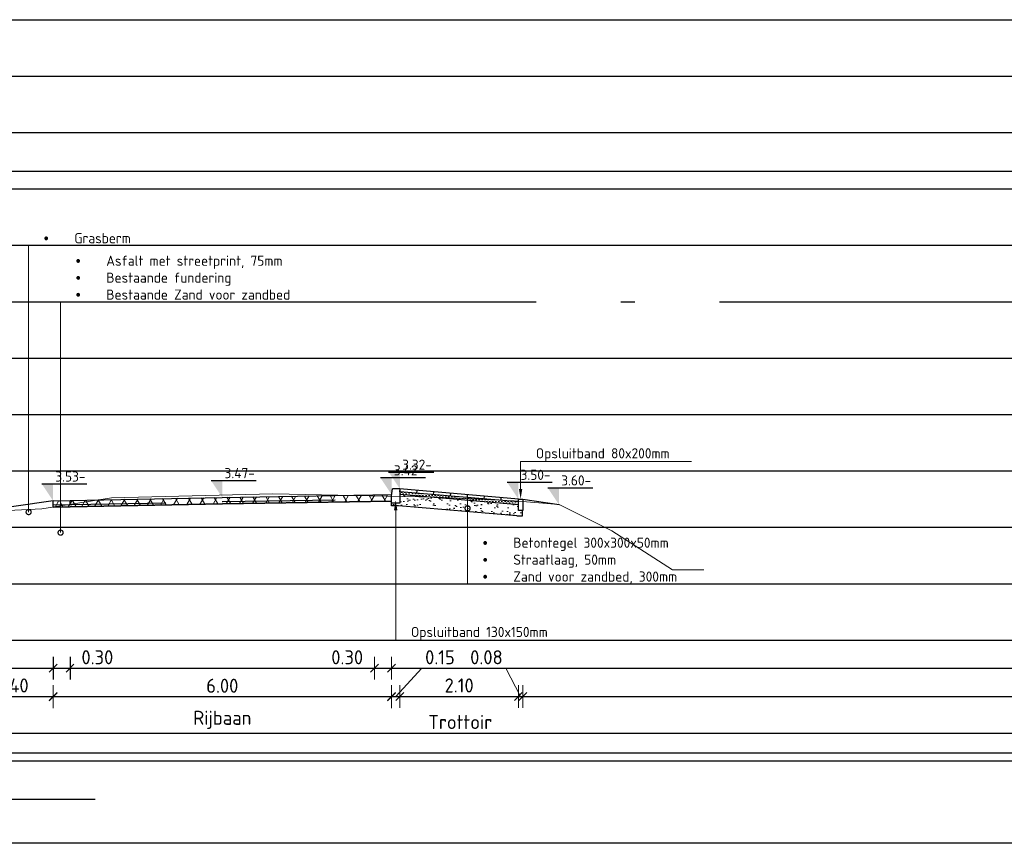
# Model space of a CAD drawing. Header units: millimetres. Extents: x 115999 to 116291, y 477119 to 477297.
# Tile 10 of 45: x 116023 to 116041, y 477163 to 477177. Entities that reach past the tile are written whole.
import ezdxf
from ezdxf import colors
from ezdxf.entities.mleader import LeaderData, LeaderLine
from ezdxf.math import Vec2, Vec3

# ---------------------------------------------------------------- set-up
doc = ezdxf.new("R2010")
doc.units = ezdxf.units.MM
doc.linetypes.add('AL-NAP_LIJN', pattern=[15.25, 12, -1.5, 0.25, -1.5])
doc.linetypes.add('DASHED', pattern=[0.75, 0.5, -0.25])
doc.layers.get('Defpoints').update_dxf_attribs({"lineweight": 25})
for name, color, linetype, lineweight in [('B-WE-GW-MAAIVELD-GD', 93, 'Continuous', 18), ('N-WE-GW-GROND_ZAND-AD', 253, 'Continuous', 18), ('N-WE-VH-VERHARDING-ASFALT-WAP', 251, 'DASHED', 30), ('N-WE-VH-VERHARDING_ASFALT-AD', 252, 'Continuous', 18), ('N-WE-VH-VERHARDING_ASFALT-G', 252, 'Continuous', 35), ('N-WE-VH-VERHARDING_FUNDERING-AD', 252, 'Continuous', 18), ('X-XX-AL-AANPIJLING-M', 7, 'Continuous', 18), ('X-XX-AL-DETAIL1-GD', 7, 'Continuous', 25), ('X-XX-AL-NAP-GD', 7, 'AL-NAP_LIJN', 25), ('X-XX-AL-PEILMAAT-SD', 7, 'Continuous', 25), ('X-XX-AL-VERWIJZING-T18', 7, 'Continuous', 18)]:
    doc.layers.add(name, color=color, linetype=linetype, lineweight=lineweight)
doc.layers.add('X-XX-AL-HULPLIJN-GD', color=205, linetype='Continuous', lineweight=25, plot=False)
doc.styles.add('NLCS-ISO', font='txt')
doc.styles.add('NLCS-ISO-ANNOTATIEF-T18', font='txt', dxfattribs={"height": 1.8})
doc.styles.add('NLCS-ISO-ANNOTATIEF-T25', font='txt', dxfattribs={"height": 2.5})
doc.dimstyles.new('NLCS-ANNOTATIEF-T25-SCHRAP_L2_H1', dxfattribs={"dimtxt": 2.5, "dimasz": 1.4, "dimexe": 2, "dimexo": 2, "dimgap": 0.7, "dimtad": 1, "dimzin": 0, "dimdsep": 46, "dimtxsty": 'NLCS-ISO-ANNOTATIEF-T25', "dimblk": 'OBLIQUE', "dimcen": 0, "dimdle": 2, "dimclrd": 256, "dimclre": 256, "dimclrt": 256, "dimadec": 1, "dimazin": 0, "dimtfac": 1, "dimtdec": 3, "dimtofl": 0, "dimtmove": 0, "dimatfit": 3, "dimldrblk": 'OBLIQUE', "dimfxl": 2, "dimfxlon": 1, "dimtfillclr": 256, "dimtolj": 1, "dimtzin": 0, "dimlwd": -1, "dimlwe": -1, "dimarcsym": 0})

# ---------------------------------------------------------------- blocks, each defined once
blk = doc.blocks.new('SAL-PEILMAAT_INFRACAD_H01-SOD')
blk.add_line((-2, 3), (6, 3))
blk.add_solid([(-2, 3), (0, 3), (0, 0)])
at = {"style": 'NLCS-ISO'}
blk.add_attdef('...', (0.4, 3.4), '', height=1.8, dxfattribs=at)
blk = doc.blocks.new('_Oblique')
at = {"color": 0, "linetype": 'ByBlock', "lineweight": -2}
blk.add_line((-0.5, -0.5), (0.5, 0.5), dxfattribs=at)
blk = doc.blocks.new('*D10')
at = {"layer": 'Defpoints', "color": 0, "transparency": 16777216}
for p in [(116023.696, 477168.786), (116022.296, 477168.586), (116023.696, 477165.316)]:
    blk.add_point(p, dxfattribs=at)
at = {"layer": 'X-XX-AL-AANPIJLING-M', "transparency": 16777216}
for p, q in [((116022.296, 477165.516), (116022.296, 477165.116)), ((116023.696, 477165.516), (116023.696, 477165.116)), ((116022.096, 477165.316), (116023.896, 477165.316))]:
    blk.add_line(p, q, dxfattribs=at)
at = {"layer": 'X-XX-AL-AANPIJLING-M', "transparency": 16777216, "xscale": 0.14, "yscale": 0.14, "zscale": 0.14, "rotation": 180}
blk.add_blockref('_Oblique', (116022.296, 477165.316), dxfattribs=at)
at = {"layer": 'X-XX-AL-AANPIJLING-M', "transparency": 16777216, "xscale": 0.14, "yscale": 0.14, "zscale": 0.14}
blk.add_blockref('_Oblique', (116023.696, 477165.316), dxfattribs=at)
at = {"layer": 'X-XX-AL-AANPIJLING-M', "transparency": 16777216, "insert": (116022.996, 477165.511), "char_height": 0.25, "attachment_point": 5, "style": 'NLCS-ISO-ANNOTATIEF-T25'}
blk.add_mtext('\\A1;1.40', dxfattribs=at)
blk = doc.blocks.new('*D11')
at = {"layer": 'Defpoints', "color": 0, "transparency": 16777216}
for p in [(116023.696, 477168.786), (116029.696, 477168.781), (116029.696, 477165.311)]:
    blk.add_point(p, dxfattribs=at)
at = {"layer": 'X-XX-AL-AANPIJLING-M', "transparency": 16777216}
for p, q in [((116023.696, 477165.511), (116023.696, 477165.111)), ((116029.696, 477165.511), (116029.696, 477165.111)), ((116023.496, 477165.311), (116029.896, 477165.311))]:
    blk.add_line(p, q, dxfattribs=at)
at = {"layer": 'X-XX-AL-AANPIJLING-M', "transparency": 16777216, "xscale": 0.14, "yscale": 0.14, "zscale": 0.14, "rotation": 180}
blk.add_blockref('_Oblique', (116023.696, 477165.311), dxfattribs=at)
at = {"layer": 'X-XX-AL-AANPIJLING-M', "transparency": 16777216, "xscale": 0.14, "yscale": 0.14, "zscale": 0.14}
blk.add_blockref('_Oblique', (116029.696, 477165.311), dxfattribs=at)
at = {"layer": 'X-XX-AL-AANPIJLING-M', "transparency": 16777216, "insert": (116026.696, 477165.506), "char_height": 0.25, "attachment_point": 5, "style": 'NLCS-ISO-ANNOTATIEF-T25'}
blk.add_mtext('\\A1;6.00', dxfattribs=at)
blk = doc.blocks.new('*D12')
at = {"layer": 'Defpoints', "color": 0, "transparency": 16777216}
for p in [(116029.696, 477168.821), (116029.846, 477168.796), (116029.846, 477165.316)]:
    blk.add_point(p, dxfattribs=at)
at = {"layer": 'X-XX-AL-AANPIJLING-M', "transparency": 16777216}
for p, q in [((116029.771, 477165.316), (116030.236, 477165.816)), ((116030.236, 477165.816), (116030.876, 477165.816)), ((116029.696, 477165.516), (116029.696, 477165.116)), ((116029.846, 477165.516), (116029.846, 477165.116)), ((116029.496, 477165.316), (116030.046, 477165.316))]:
    blk.add_line(p, q, dxfattribs=at)
at = {"layer": 'X-XX-AL-AANPIJLING-M', "transparency": 16777216, "xscale": 0.14, "yscale": 0.14, "zscale": 0.14, "rotation": 180}
blk.add_blockref('_Oblique', (116029.696, 477165.316), dxfattribs=at)
at = {"layer": 'X-XX-AL-AANPIJLING-M', "transparency": 16777216, "xscale": 0.14, "yscale": 0.14, "zscale": 0.14}
blk.add_blockref('_Oblique', (116029.846, 477165.316), dxfattribs=at)
at = {"layer": 'X-XX-AL-AANPIJLING-M', "transparency": 16777216, "insert": (116030.556, 477166.011), "char_height": 0.25, "attachment_point": 5, "style": 'NLCS-ISO-ANNOTATIEF-T25'}
blk.add_mtext('\\A1;0.15', dxfattribs=at)
blk = doc.blocks.new('*D13')
at = {"layer": 'Defpoints', "color": 0, "transparency": 16777216}
for p in [(116029.846, 477168.896), (116031.946, 477168.616), (116031.946, 477165.316)]:
    blk.add_point(p, dxfattribs=at)
at = {"layer": 'X-XX-AL-AANPIJLING-M', "transparency": 16777216}
for p, q in [((116029.846, 477165.516), (116029.846, 477165.116)), ((116031.946, 477165.516), (116031.946, 477165.116)), ((116029.646, 477165.316), (116032.146, 477165.316))]:
    blk.add_line(p, q, dxfattribs=at)
at = {"layer": 'X-XX-AL-AANPIJLING-M', "transparency": 16777216, "xscale": 0.14, "yscale": 0.14, "zscale": 0.14, "rotation": 180}
blk.add_blockref('_Oblique', (116029.846, 477165.316), dxfattribs=at)
at = {"layer": 'X-XX-AL-AANPIJLING-M', "transparency": 16777216, "xscale": 0.14, "yscale": 0.14, "zscale": 0.14}
blk.add_blockref('_Oblique', (116031.946, 477165.316), dxfattribs=at)
at = {"layer": 'X-XX-AL-AANPIJLING-M', "transparency": 16777216, "insert": (116030.896, 477165.511), "char_height": 0.25, "attachment_point": 5, "style": 'NLCS-ISO-ANNOTATIEF-T25'}
blk.add_mtext('\\A1;2.10', dxfattribs=at)
blk = doc.blocks.new('*D14')
at = {"layer": 'Defpoints', "color": 0, "transparency": 16777216}
for p in [(116031.946, 477168.616), (116032.026, 477168.616), (116032.026, 477165.316)]:
    blk.add_point(p, dxfattribs=at)
at = {"layer": 'X-XX-AL-AANPIJLING-M', "transparency": 16777216}
for p, q in [((116031.725, 477165.816), (116031.035, 477165.816)), ((116031.986, 477165.316), (116031.725, 477165.816)), ((116031.946, 477165.516), (116031.946, 477165.116)), ((116032.026, 477165.516), (116032.026, 477165.116)), ((116031.946, 477165.316), (116031.806, 477165.316)), ((116031.946, 477165.316), (116032.026, 477165.316)), ((116032.026, 477165.316), (116032.166, 477165.316))]:
    blk.add_line(p, q, dxfattribs=at)
at = {"layer": 'X-XX-AL-AANPIJLING-M', "transparency": 16777216, "xscale": 0.14, "yscale": 0.14, "zscale": 0.14}
blk.add_blockref('_Oblique', (116031.946, 477165.316), dxfattribs=at)
at = {"layer": 'X-XX-AL-AANPIJLING-M', "transparency": 16777216, "xscale": 0.14, "yscale": 0.14, "zscale": 0.14, "rotation": 180}
blk.add_blockref('_Oblique', (116032.026, 477165.316), dxfattribs=at)
at = {"layer": 'X-XX-AL-AANPIJLING-M', "transparency": 16777216, "insert": (116031.38, 477166.011), "char_height": 0.25, "attachment_point": 5, "style": 'NLCS-ISO-ANNOTATIEF-T25'}
blk.add_mtext('\\A1;0.08', dxfattribs=at)
blk = doc.blocks.new('*D15')
at = {"layer": 'Defpoints', "color": 0, "transparency": 16777216}
for p in [(116023.696, 477168.786), (116029.696, 477168.796), (116029.696, 477164.668)]:
    blk.add_point(p, dxfattribs=at)
at = {"layer": 'X-XX-AL-AANPIJLING-M', "transparency": 16777216, "insert": (116026.696, 477164.9), "char_height": 0.25, "attachment_point": 5, "style": 'NLCS-ISO-ANNOTATIEF-T25'}
blk.add_mtext('\\A1;Rijbaan', dxfattribs=at)
blk = doc.blocks.new('_None')
blk = doc.blocks.new('*D16')
at = {"layer": 'Defpoints', "color": 0, "transparency": 16777216}
for p in [(116029.846, 477168.796), (116031.986, 477168.616), (116031.986, 477164.668)]:
    blk.add_point(p, dxfattribs=at)
at = {"layer": 'X-XX-AL-AANPIJLING-M', "transparency": 16777216, "insert": (116030.916, 477164.863), "char_height": 0.25, "attachment_point": 5, "style": 'NLCS-ISO-ANNOTATIEF-T25'}
blk.add_mtext('\\A1;Trottoir', dxfattribs=at)
blk = doc.blocks.new('_DotSmall')
at = {"color": 0, "linetype": 'ByBlock', "const_width": 0.5}
blk.add_lwpolyline([(-0.0625, 0, 1), (0.0625, 0, 1)], format="xyb", close=True, dxfattribs=at)
blk = doc.blocks.new('*D40')
at = {"layer": 'Defpoints', "color": 0, "transparency": 16777216}
for p in [(116023.696, 477168.786), (116023.996, 477168.792), (116023.996, 477165.816)]:
    blk.add_point(p, dxfattribs=at)
at = {"layer": 'X-XX-AL-DETAIL1-GD', "transparency": 16777216}
for p, q in [((116023.696, 477166.016), (116023.696, 477165.616)), ((116023.996, 477166.016), (116023.996, 477165.616)), ((116023.496, 477165.816), (116023.996, 477165.816)), ((116023.996, 477165.816), (116024.826, 477165.816))]:
    blk.add_line(p, q, dxfattribs=at)
at = {"layer": 'X-XX-AL-DETAIL1-GD', "transparency": 16777216, "xscale": 0.14, "yscale": 0.14, "zscale": 0.14, "rotation": 180}
blk.add_blockref('_Oblique', (116023.696, 477165.816), dxfattribs=at)
at = {"layer": 'X-XX-AL-DETAIL1-GD', "transparency": 16777216, "xscale": 0.14, "yscale": 0.14, "zscale": 0.14}
blk.add_blockref('_Oblique', (116023.996, 477165.816), dxfattribs=at)
at = {"layer": 'X-XX-AL-DETAIL1-GD', "transparency": 16777216, "insert": (116024.481, 477166.011), "char_height": 0.25, "attachment_point": 5, "style": 'NLCS-ISO-ANNOTATIEF-T25'}
blk.add_mtext('\\A1;0.30', dxfattribs=at)
blk = doc.blocks.new('*D41')
at = {"layer": 'Defpoints', "color": 0, "transparency": 16777216}
for p in [(116029.396, 477168.816), (116029.696, 477168.821), (116029.396, 477165.816)]:
    blk.add_point(p, dxfattribs=at)
at = {"layer": 'X-XX-AL-AANPIJLING-M', "transparency": 16777216}
for p, q in [((116029.396, 477166.016), (116029.396, 477165.616)), ((116029.696, 477166.016), (116029.696, 477165.616)), ((116029.396, 477165.816), (116028.566, 477165.816)), ((116029.896, 477165.816), (116029.396, 477165.816))]:
    blk.add_line(p, q, dxfattribs=at)
at = {"layer": 'X-XX-AL-AANPIJLING-M', "transparency": 16777216, "xscale": 0.14, "yscale": 0.14, "zscale": 0.14, "rotation": 180}
blk.add_blockref('_Oblique', (116029.396, 477165.816), dxfattribs=at)
at = {"layer": 'X-XX-AL-AANPIJLING-M', "transparency": 16777216, "xscale": 0.14, "yscale": 0.14, "zscale": 0.14}
blk.add_blockref('_Oblique', (116029.696, 477165.816), dxfattribs=at)
at = {"layer": 'X-XX-AL-AANPIJLING-M', "transparency": 16777216, "insert": (116028.911, 477166.011), "char_height": 0.25, "attachment_point": 5, "style": 'NLCS-ISO-ANNOTATIEF-T25'}
blk.add_mtext('\\A1;0.30', dxfattribs=at)

msp = doc.modelspace()

# ---------------------------------------------------------------- hatches: boundary and pattern name
at = {"layer": 'N-WE-GW-GROND_ZAND-AD'}
h = msp.add_hatch(dxfattribs=at)
h.set_pattern_fill('AGW-GROND_ZAND_DRAINZAND', color=256, scale=0.03, pattern_type=2)
h.set_pattern_definition([(45, (-0.967453, 0), (-0.0269407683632, 0.0269407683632), [0, -0.0381])])
h.paths.add_polyline_path([(116029.846, 477168.946), (116029.846, 477168.896), (116031.946, 477168.716), (116031.946, 477168.766)])
at = {"layer": 'N-WE-VH-VERHARDING_ASFALT-AD'}
h = msp.add_hatch(dxfattribs=at)
h.set_pattern_fill('AVH-ASFALT', color=256, scale=0.2, pattern_type=2)
h.set_pattern_definition([(60, (-0.96745, 0), (-0.17320508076, 0.1), []), (120, (-0.96745, 0), (-0.17320508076, -0.1), [])])
h.paths.add_polyline_path([(116029.696, 477168.876), (116029.699, 477168.896), (116026.696, 477168.846), (116023.696, 477168.786), (116023.698, 477168.671), (116026.697, 477168.731), (116029.696, 477168.781)])
at = {"layer": 'N-WE-VH-VERHARDING_FUNDERING-AD'}
h = msp.add_hatch(dxfattribs=at)
h.set_pattern_fill('AVH-FUNDERING_ZAND', color=256, scale=0.091, pattern_type=2)
h.set_pattern_definition([(37.5, (-0.96745, 0), (-0.00573239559, 0.17534096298), [0, -0.13832, 0, -0.1547, 0, -0.147875]), (7.5, (-0.96745, 0), (0.16104968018, 0.25681529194), [0, -0.07462, 0, -0.12467, 0, -0.047775]), (327.5, (-1.07938, 0), (0.28338690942, 0.00051497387), [0, -0.0455, 0, -0.1638, 0, -0.21385]), (317.5, (-1.07938, 0), (0.27355752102, 0.07986847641), [0, -0.02275, 0, -0.10738, 0, -0.12285])])
h.paths.add_polyline_path([(116031.946, 477168.716), (116029.846, 477168.896), (116029.846, 477168.796), (116029.696, 477168.796), (116029.696, 477168.697), (116029.82, 477168.697), (116031.92, 477168.517), (116032.02, 477168.517), (116032.02, 477168.616), (116031.946, 477168.616)])

# ---------------------------------------------------------------- linework, layer by layer
at = {"layer": 'B-WE-GW-MAAIVELD-GD', "color": 93, "linetype": 'Continuous', "lineweight": 18}
msp.add_lwpolyline([(116035.235, 477167.564), (116034.679, 477167.564), (116033.605, 477168.253), (116032.667, 477168.717), (116031.874, 477168.786), (116030.473, 477168.852), (116027.593, 477168.909), (116024.733, 477168.837), (116023.495, 477168.643), (116022.296, 477168.586), (116021.958, 477168.522), (116020.261, 477167.952)], dxfattribs=at)
at = {"layer": 'N-WE-VH-VERHARDING-ASFALT-WAP', "ltscale": 4, "flags": 128}
msp.add_lwpolyline([(116023.697, 477168.711), (116026.697, 477168.771), (116029.695, 477168.821)], dxfattribs=at)
at = {"layer": 'N-WE-VH-VERHARDING_ASFALT-G'}
msp.add_lwpolyline([(116023.698, 477168.671), (116026.698, 477168.731), (116029.701, 477168.781)], dxfattribs=at)
at = {"layer": 'X-XX-AL-DETAIL1-GD', "flags": 128}
for points in [[(116029.846, 477168.996), (116029.846, 477168.746), (116029.696, 477168.746)], [(116029.696, 477168.746), (116029.696, 477168.871), (116029.716, 477168.996)], [(116029.846, 477168.996), (116029.716, 477168.996), (116029.716, 477168.996)], [(116018.32, 477164.668), (116052.426, 477164.668)], [(116018.785, 477163.497), (116024.441, 477163.497)]]:
    msp.add_lwpolyline(points, dxfattribs=at)
at = {"layer": 'X-XX-AL-DETAIL1-GD'}
for points in [[(116031.946, 477168.816), (116029.846, 477168.996)], [(116029.846, 477168.946), (116029.85, 477168.996)], [(116031.946, 477168.766), (116029.846, 477168.946)], [(116030.145, 477168.92), (116030.149, 477168.97)], [(116030.444, 477168.895), (116030.448, 477168.945)], [(116023.696, 477168.786), (116022.296, 477168.586)], [(116023.696, 477168.786), (116026.696, 477168.846), (116029.699, 477168.896)], [(116023.698, 477168.671), (116023.696, 477168.786)], [(116023.697, 477168.671), (116026.697, 477168.731), (116029.696, 477168.781)], [(116023.997, 477168.717), (116023.996, 477168.792)], [(116029.82, 477168.697), (116029.696, 477168.697), (116029.696, 477168.796)], [(116031.946, 477168.716), (116029.846, 477168.896)], [(116030.743, 477168.869), (116030.747, 477168.919)], [(116031.042, 477168.844), (116031.046, 477168.893)], [(116031.34, 477168.818), (116031.345, 477168.868)], [(116031.639, 477168.792), (116031.644, 477168.842)], [(116032.026, 477168.816), (116032.667, 477168.717)], [(116031.92, 477168.517), (116029.82, 477168.697)], [(116031.92, 477168.517), (116032.02, 477168.517), (116032.02, 477168.616)]]:
    msp.add_lwpolyline(points, dxfattribs=at)
msp.add_lwpolyline([(116031.946, 477168.816), (116032.026, 477168.816), (116032.026, 477168.616), (116031.946, 477168.616)], close=True, dxfattribs=at)
at = {"layer": 'X-XX-AL-HULPLIJN-GD'}
for p, q in [((116018.12, 477177.316), (116047.745, 477177.316)), ((116018.12, 477176.316), (116047.745, 477176.316)), ((116018.12, 477175.316), (116047.745, 477175.316)), ((116018.12, 477173.316), (116047.745, 477173.316)), ((116018.12, 477171.316), (116047.745, 477171.316)), ((116018.12, 477170.316), (116047.745, 477170.316)), ((116018.12, 477169.316), (116047.745, 477169.316)), ((116018.12, 477168.316), (116047.745, 477168.316)), ((116018.12, 477167.316), (116047.745, 477167.316)), ((116018.12, 477166.316), (116047.745, 477166.316)), ((116018.12, 477165.816), (116047.745, 477165.816)), ((116018.12, 477165.316), (116047.745, 477165.316)), ((116018.12, 477165.316), (116047.745, 477165.316)), ((116018.12, 477164.316), (116047.745, 477164.316))]:
    msp.add_line(p, q, dxfattribs=at)
for points in [[(116018.32, 477174.632), (116047.545, 477174.632), (116047.545, 477164.167), (116018.32, 477164.167)], [(116018.12, 477174.316), (116047.745, 477174.316), (116047.745, 477162.712), (116018.12, 477162.712)]]:
    msp.add_lwpolyline(points, close=True, dxfattribs=at)
at = {"layer": 'X-XX-AL-NAP-GD'}
msp.add_line((116020.261, 477172.316), (116048.386, 477172.316), dxfattribs=at)

# ---------------------------------------------------------------- block references
at = {"layer": 'X-XX-AL-PEILMAAT-SD', "xscale": 0.1, "yscale": 0.1, "zscale": 0.1}
for p, values in [((116029.846, 477168.996), {'...': '3.32-'}), ((116023.696, 477168.786), {'...': '3.53-'}), ((116026.696, 477168.846), {'...': '3.47-'}), ((116029.699, 477168.896), {'...': '3.42-'}), ((116031.946, 477168.816), {'...': '3.50-'}), ((116032.667, 477168.717), {'...': '3.60-'})]:
    msp.add_blockref('SAL-PEILMAAT_INFRACAD_H01-SOD', p, dxfattribs=at).add_auto_attribs(values)

# ---------------------------------------------------------------- dimensions: what is measured, and where the dimension line sits
at = {"layer": 'X-XX-AL-AANPIJLING-M'}
for base, p1, p2, picture, middle in [((116023.696, 477165.316), (116022.296, 477168.586), (116023.696, 477168.786), '*D10', (116022.996, 477165.511)), ((116029.696, 477165.311), (116023.696, 477168.786), (116029.696, 477168.781), '*D11', (116026.696, 477165.506)), ((116029.396, 477165.816), (116029.696, 477168.821), (116029.396, 477168.816), '*D41', (116028.911, 477166.011)), ((116031.946, 477165.316), (116029.846, 477168.896), (116031.946, 477168.616), '*D13', (116030.896, 477165.511))]:
    dim = msp.add_linear_dim(base=base, p1=p1, p2=p2, dimstyle='NLCS-ANNOTATIEF-T25-SCHRAP_L2_H1', dxfattribs=at)
    dim.commit()
    dim.dimension.update_dxf_attribs({"geometry": picture, "text_midpoint": middle})
for base, p1, p2, text, picture, middle in [((116029.696, 477164.668), (116023.696, 477168.786), (116029.696, 477168.796), 'Rijbaan', '*D15', (116026.696, 477164.9)), ((116031.986, 477164.668), (116029.846, 477168.796), (116031.986, 477168.616), 'Trottoir', '*D16', (116030.916, 477164.863))]:
    dim = msp.add_linear_dim(base=base, p1=p1, p2=p2, text=text, dimstyle='NLCS-ANNOTATIEF-T25-SCHRAP_L2_H1', override={"dimblk1": 'None', "dimblk2": 'None', "dimsah": 1, "dimse1": 1, "dimse2": 1, "dimsd1": 1, "dimsd2": 1}, dxfattribs=at)
    dim.commit()
    dim.dimension.update_dxf_attribs({"geometry": picture, "text_midpoint": middle})
for base, p1, p2, picture, middle in [((116029.846, 477165.316), (116029.696, 477168.821), (116029.846, 477168.796), '*D12', (116030.306, 477165.816)), ((116032.026, 477165.316), (116031.946, 477168.616), (116032.026, 477168.616), '*D14', (116031.655, 477165.816))]:
    dim = msp.add_linear_dim(base=base, p1=p1, p2=p2, dimstyle='NLCS-ANNOTATIEF-T25-SCHRAP_L2_H1', override={"dimtmove": 1}, dxfattribs=at)
    dim.commit()
    dim.dimension.update_dxf_attribs({"geometry": picture, "text_midpoint": middle, "dimtype": 160})
at = {"layer": 'X-XX-AL-DETAIL1-GD'}
dim = msp.add_linear_dim(base=(116023.996, 477165.816), p1=(116023.696, 477168.786), p2=(116023.996, 477168.792), dimstyle='NLCS-ANNOTATIEF-T25-SCHRAP_L2_H1', dxfattribs=at)
dim.commit()
dim.dimension.update_dxf_attribs({"geometry": '*D40', "text_midpoint": (116024.481, 477166.011)})

# ---------------------------------------------------------------- leaders
at = {"layer": 'X-XX-AL-VERWIJZING-T18'}
ml = msp.add_multileader_mtext('Standard', dxfattribs=at)
ml.set_content('\\pxi-3,l3,t3;{\\fSymbol|b0|i0|c2|p18;·^I}Grasberm', color=256, style='NLCS-ISO-ANNOTATIEF-T18')
ml.set_leader_properties(color=256, linetype='ByLayer', lineweight=-1)
ml.set_arrow_properties(name='DOTSMALL')
ml.build(insert=Vec2(0, 0))
ml.multileader.update_dxf_attribs({"text_left_attachment_type": 5, "text_right_attachment_type": 5, "dogleg_length": 1.8, "arrow_head_size": 0.18, "scale": 0.1})
ctx = ml.context
ctx.base_point, ctx.scale, ctx.char_height, ctx.arrow_head_size, ctx.landing_gap_size, ctx.plane_origin = Vec3(116023.442, 477173.316), 0.1, 0.18, 0.18, 0.09, Vec3(116023.261, 477168.828)
ctx.left_attachment, ctx.right_attachment = 5, 5
notes = []
notes.append((ctx, [(0, (1, 1, 0), (116023.262, 477173.316), (1, 0), 0.18, [(1, [(116023.262, 477168.586)], 0, [])])]))
ctx.mtext.insert, ctx.mtext.rotation, ctx.mtext.flow_direction = Vec3(116023.532, 477173.532), 6.283185, 5
ml = msp.add_multileader_mtext('Standard', dxfattribs=at)
ml.set_content('\\pxi-3,l3,t3;{\\fSymbol|b0|i0|c2|p18;·^I}Asfalt met streetprint, 75mm\\P{\\fSymbol|b0|i0|c2|p18;·^I}Bestaande fundering\\P{\\fSymbol|b0|i0|c2|p18;·^I}Bestaande Zand voor zandbed ', color=256, style='NLCS-ISO-ANNOTATIEF-T18')
ml.set_leader_properties(color=256, linetype='ByLayer', lineweight=-1)
ml.set_arrow_properties(name='DOTSMALL')
ml.build(insert=Vec2(0, 0))
ml.multileader.update_dxf_attribs({"text_left_attachment_type": 5, "text_right_attachment_type": 5, "dogleg_length": 1.8, "arrow_head_size": 0.18, "scale": 0.1})
ctx = ml.context
ctx.base_point, ctx.scale, ctx.char_height, ctx.arrow_head_size, ctx.landing_gap_size, ctx.plane_origin = Vec3(116024.009, 477172.316), 0.1, 0.18, 0.18, 0.09, Vec3(116023.828, 477168.765)
ctx.left_attachment, ctx.right_attachment = 5, 5
notes.append((ctx, [(0, (1, 1, 0), (116023.829, 477172.316), (1, 0), 0.18, [(3, [(116023.829, 477168.221), (116023.829, 477168.523), (116023.829, 477168.751)], 0, [])])]))
ctx.mtext.insert, ctx.mtext.flow_direction = Vec3(116024.099, 477173.132), 5
ml = msp.add_multileader_mtext('Standard', dxfattribs=at)
ml.set_content('Opsluitband 80x200mm', color=256, style='NLCS-ISO-ANNOTATIEF-T18')
ml.set_leader_properties(color=256, linetype='ByLayer', lineweight=-1)
ml.build(insert=Vec2(0, 0))
ml.multileader.update_dxf_attribs({"text_left_attachment_type": 5, "text_right_attachment_type": 5, "dogleg_length": 1.8, "arrow_head_size": 0.18, "scale": 0.1})
ctx = ml.context
ctx.base_point, ctx.scale, ctx.char_height, ctx.arrow_head_size, ctx.landing_gap_size, ctx.plane_origin = Vec3(116032.166, 477169.484), 0.1, 0.18, 0.18, 0.09, Vec3(116031.985, 477169.029)
ctx.left_attachment, ctx.right_attachment = 5, 5
notes.append((ctx, [(0, (1, 1, 0), (116031.986, 477169.484), (1, 0), 0.18, [(0, [(116031.986, 477168.816)], 0, [])])]))
ctx.mtext.insert, ctx.mtext.flow_direction = Vec3(116032.256, 477169.718), 5
ml = msp.add_multileader_mtext('Standard', dxfattribs=at)
ml.set_content('Opsluitband 130x150mm', color=256, style='NLCS-ISO-ANNOTATIEF-T18')
ml.set_leader_properties(color=256, linetype='ByLayer', lineweight=-1)
ml.build(insert=Vec2(0, 0))
ml.multileader.update_dxf_attribs({"text_left_attachment_type": 5, "text_right_attachment_type": 5, "dogleg_length": 1.8, "arrow_head_size": 0.18, "scale": 0.1})
ctx = ml.context
ctx.base_point, ctx.scale, ctx.char_height, ctx.arrow_head_size, ctx.landing_gap_size, ctx.plane_origin = Vec3(116029.951, 477166.316), 0.1, 0.18, 0.18, 0.09, Vec3(116029.77, 477169.341)
ctx.left_attachment, ctx.right_attachment = 5, 5
notes.append((ctx, [(0, (1, 1, 0), (116029.771, 477166.316), (1, 0), 0.18, [(0, [(116029.771, 477168.796)], 0, [])])]))
ctx.mtext.insert, ctx.mtext.flow_direction = Vec3(116030.041, 477166.55), 5
ml = msp.add_multileader_mtext('Standard', dxfattribs=at)
ml.set_content('\\pxi-3,l3,t3;{\\fSymbol|b0|i0|c2|p18;·^I}Betontegel 300x300x50mm\\P{\\fSymbol|b0|i0|c2|p18;·^I}Straatlaag, 50mm\\P{\\fSymbol|b0|i0|c2|p18;·^I}Zand voor zandbed, 300mm ', color=256, style='NLCS-ISO-ANNOTATIEF-T18')
ml.set_leader_properties(color=256, linetype='ByLayer', lineweight=-1)
ml.set_arrow_properties(name='DOTSMALL')
ml.build(insert=Vec2(0, 0))
ml.multileader.update_dxf_attribs({"text_left_attachment_type": 5, "text_right_attachment_type": 5, "dogleg_length": 1.8, "arrow_head_size": 0.18, "scale": 0.1})
ctx = ml.context
ctx.base_point, ctx.scale, ctx.char_height, ctx.arrow_head_size, ctx.landing_gap_size, ctx.plane_origin = Vec3(116031.226, 477167.316), 0.1, 0.18, 0.18, 0.09, Vec3(116031.044, 477168.894)
ctx.left_attachment, ctx.right_attachment = 5, 5
notes.append((ctx, [(0, (1, 1, 0), (116031.046, 477167.316), (1, 0), 0.18, [(3, [(116031.046, 477168.652), (116031.046, 477168.821), (116031.046, 477168.88)], 0, [])])]))
ctx.mtext.insert, ctx.mtext.flow_direction = Vec3(116031.316, 477168.132), 5
for ctx, leaders in notes:
    for number, flags, end, landing, length, lines in leaders:
        leader = LeaderData()
        leader.index, (leader.has_last_leader_line, leader.has_dogleg_vector, leader.attachment_direction) = number, flags
        leader.last_leader_point, leader.dogleg_vector, leader.dogleg_length = Vec3(end), Vec3(landing), length
        for number, points, colour, breaks in lines:
            line = LeaderLine()
            line.index, line.vertices, line.color, line.breaks = number, Vec3.list(points), colors.encode_raw_color(colour), breaks
            leader.lines.append(line)
        ctx.leaders.append(leader)

doc.saveas('drawing.dxf')
